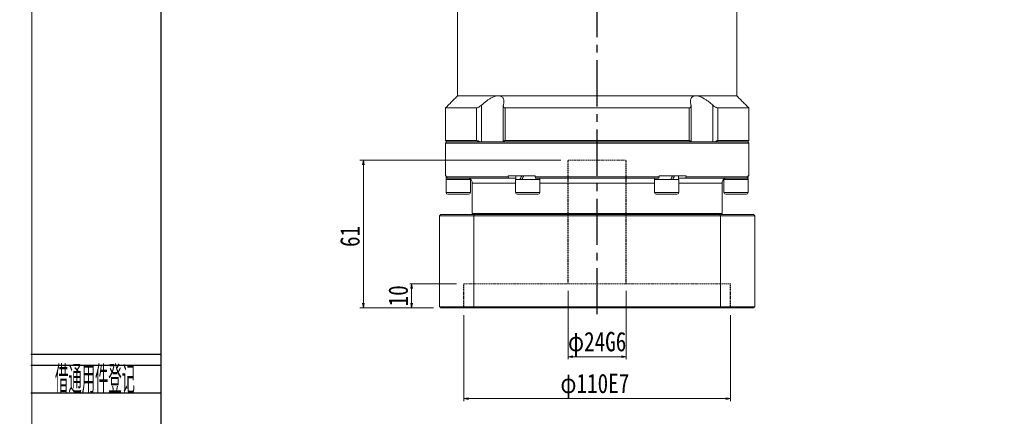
# Model space of a CAD drawing. Header units: millimetres. Extents: x -5 to 906, y 0 to 630.
# Tile 2 of 7: x -5 to 401, y 218 to 382. Entities that reach past the tile are written whole.
import ezdxf
from ezdxf.enums import TextEntityAlignment as Align

# ---------------------------------------------------------------- set-up
doc = ezdxf.new("R2010")
doc.units = ezdxf.units.MM
doc.linetypes.add('CENTER2', pattern=[28.575, 19.05, -3.175, 3.175, -3.175])
doc.linetypes.add('DASHED', pattern=[0.75, 0.5, -0.25])
for name, color, linetype in [('2细线层', 4, 'Continuous'), ('3中心线层', 1, 'CENTER2'), ('6文字层', 3, 'Continuous')]:
    doc.layers.add(name, color=color, linetype=linetype)
doc.layers.add('图框_外框线', color=7, linetype='Continuous', lineweight=18)
doc.styles.add('PC_TEXTSTYLE', font='ISOCP.SHX', dxfattribs={"width": 0.707, "bigfont": 'GBCBIG.SHX'})
doc.styles.add('宋体', font='SimSun.ttf', dxfattribs={"width": 0.8})
doc.dimstyles.new('A水平标注$0', dxfattribs={"dimtxt": 3.5, "dimasz": 2, "dimexe": 1.5, "dimexo": 3, "dimgap": 1.1, "dimtad": 1, "dimtoh": 1, "dimdec": 4, "dimdsep": 46, "dimtxsty": '宋体', "dimblk": 'OPEN', "dimcen": 3, "dimclrd": 3, "dimclre": 3, "dimclrt": 6, "dimadec": 0, "dimazin": 0, "dimtm": 1e-09, "dimtfac": 1, "dimtdec": 4, "dimtix": 1, "dimtmove": 0, "dimatfit": 3, "dimldrblk": 'OPEN', "dimfxl": 0, "dimlwd": 13, "dimlwe": 13, "dimarcsym": 0})
doc.dimstyles.new('D直径标注φ25', dxfattribs={"dimtxt": 3.5, "dimasz": 2, "dimexe": 1, "dimexo": 3, "dimtad": 1, "dimtoh": 1, "dimdec": 1, "dimdsep": 46, "dimtxsty": '宋体', "dimblk": 'OPEN', "dimcen": 3, "dimclrd": 3, "dimclre": 3, "dimclrt": 130, "dimadec": 0, "dimazin": 0, "dimtm": 1e-09, "dimtfac": 1, "dimtdec": 1, "dimtmove": 0, "dimatfit": 0, "dimldrblk": 'OPEN', "dimfxl": 0, "dimlwd": 13, "dimlwe": 13, "dimarcsym": 0})

# ---------------------------------------------------------------- blocks, each defined once
blk = doc.blocks.new('_Open')
at = {"color": 0, "linetype": 'ByBlock', "lineweight": -2}
for p, q in [((-1, 0.17), (0, 0)), ((-1, -0.17), (0, 0)), ((0, 0), (-1, 0))]:
    blk.add_line(p, q, dxfattribs=at)
blk = doc.blocks.new('*D36')
at = {"color": 3, "lineweight": 13, "transparency": 16777216}
for p, q in [((177.95, 259.85), (177.95, 224.46)), ((287.95, 259.85), (287.95, 224.46)), ((179.95, 225.46), (285.95, 225.46))]:
    blk.add_line(p, q, dxfattribs=at)
at = {"layer": 'Defpoints', "color": 0, "transparency": 16777216}
for p in [(177.95, 262.85), (287.95, 262.85), (287.95, 225.46)]:
    blk.add_point(p, dxfattribs=at)
at = {"color": 3, "lineweight": 13, "transparency": 16777216, "xscale": 2, "yscale": 2, "zscale": 2, "rotation": 180}
blk.add_blockref('_Open', (177.95, 225.46), dxfattribs=at)
at = {"color": 3, "lineweight": 13, "transparency": 16777216, "xscale": 2, "yscale": 2, "zscale": 2}
blk.add_blockref('_Open', (287.95, 225.46), dxfattribs=at)
at = {"color": 130, "transparency": 16777216, "insert": (232, 230.64), "char_height": 8, "attachment_point": 5, "style": '宋体'}
blk.add_mtext('φ110E7', dxfattribs=at)
blk = doc.blocks.new('*D37')
at = {"color": 3, "lineweight": 13, "transparency": 16777216}
for p, q in [((220.95, 269.85), (220.95, 241.71)), ((244.95, 269.85), (244.95, 241.71)), ((222.95, 242.71), (242.95, 242.71))]:
    blk.add_line(p, q, dxfattribs=at)
at = {"layer": 'Defpoints', "color": 0, "transparency": 16777216}
for p in [(220.95, 272.85), (244.95, 272.85), (244.95, 242.71)]:
    blk.add_point(p, dxfattribs=at)
at = {"color": 3, "lineweight": 13, "transparency": 16777216, "xscale": 2, "yscale": 2, "zscale": 2, "rotation": 180}
blk.add_blockref('_Open', (220.95, 242.71), dxfattribs=at)
at = {"color": 3, "lineweight": 13, "transparency": 16777216, "xscale": 2, "yscale": 2, "zscale": 2}
blk.add_blockref('_Open', (244.95, 242.71), dxfattribs=at)
at = {"color": 130, "transparency": 16777216, "insert": (232.95, 247.88), "char_height": 8, "attachment_point": 5, "style": '宋体'}
blk.add_mtext('φ24G6', dxfattribs=at)
blk = doc.blocks.new('*D38')
at = {"color": 3, "lineweight": 13, "transparency": 16777216}
for p, q in [((174.95, 272.85), (154.99, 272.85)), ((156.49, 270.85), (156.49, 264.85)), ((165.45, 262.85), (154.99, 262.85))]:
    blk.add_line(p, q, dxfattribs=at)
at = {"layer": 'Defpoints', "color": 0, "transparency": 16777216}
for p in [(177.95, 272.85), (156.49, 262.85), (168.45, 262.85)]:
    blk.add_point(p, dxfattribs=at)
at = {"color": 3, "lineweight": 13, "transparency": 16777216, "xscale": 2, "yscale": 2, "zscale": 2}
for p, rotation in [((156.49, 272.85), 90), ((156.49, 262.85), 270)]:
    blk.add_blockref('_Open', p, dxfattribs=dict(at, rotation=rotation))
at = {"color": 6, "transparency": 16777216, "insert": (150.99, 267.85), "char_height": 8, "attachment_point": 5, "rotation": 90, "style": '宋体', "bg_fill": 3, "box_fill_scale": 1.1, "bg_fill_color": 256, "bg_fill_true_color": 13158600, "bg_fill_transparency": 0}
blk.add_mtext('10', dxfattribs=at)
blk = doc.blocks.new('*D39')
at = {"color": 3, "lineweight": 13, "transparency": 16777216}
for p, q in [((217.95, 323.85), (135.09, 323.85)), ((136.59, 321.85), (136.59, 264.85)), ((165.45, 262.85), (135.09, 262.85))]:
    blk.add_line(p, q, dxfattribs=at)
at = {"layer": 'Defpoints', "color": 0, "transparency": 16777216}
for p in [(220.95, 323.85), (136.59, 262.85), (168.45, 262.85)]:
    blk.add_point(p, dxfattribs=at)
at = {"color": 3, "lineweight": 13, "transparency": 16777216, "xscale": 2, "yscale": 2, "zscale": 2}
for p, rotation in [((136.59, 323.85), 90), ((136.59, 262.85), 270)]:
    blk.add_blockref('_Open', p, dxfattribs=dict(at, rotation=rotation))
at = {"color": 6, "transparency": 16777216, "insert": (131.09, 292.35), "char_height": 8, "attachment_point": 5, "rotation": 90, "style": '宋体', "bg_fill": 3, "box_fill_scale": 1.1, "bg_fill_color": 256, "bg_fill_true_color": 13158600, "bg_fill_transparency": 0}
blk.add_mtext('61', dxfattribs=at)

msp = doc.modelspace()

# ---------------------------------------------------------------- linework, layer by layer
at = {"color": 7, "linetype": 'Continuous', "lineweight": 15}
for p, q in [((192.28789, 350.35462), (175.44653, 350.35462)), ((273.60517, 350.35462), (192.28789, 350.35462)), ((290.44653, 350.35462), (273.60517, 350.35462)), ((183.26253, 345.35462), (170.44653, 345.35462)), ((183.26253, 345.35462), (183.26253, 331.85462)), ((185.3013, 331.35462), (185.3013, 346.50199)), ((270.8642, 345.35462), (195.02886, 345.35462)), ((195.02886, 331.85462), (195.02886, 345.35462)), ((270.8642, 345.35462), (270.8642, 331.85462)), ((280.59177, 346.50199), (280.59177, 331.35462)), ((295.44653, 345.35462), (282.63054, 345.35462)), ((282.63054, 331.85462), (282.63054, 345.35462)), ((183.26253, 331.85462), (170.44653, 331.85462)), ((170.44653, 330.85462), (232.94653, 330.85462)), ((232.94653, 331.35462), (170.94653, 331.35462)), ((170.94653, 331.35462), (184.4839, 331.35462)), ((194.27647, 331.35462), (271.61659, 331.35462)), ((270.8642, 331.85462), (195.02886, 331.85462)), ((294.94653, 331.35462), (232.94653, 331.35462)), ((232.94653, 330.85462), (295.44653, 330.85462)), ((281.40916, 331.35462), (294.94653, 331.35462)), ((295.44653, 331.85462), (282.63054, 331.85462)), ((170.44653, 317.35462), (170.78042, 317.35462)), ((170.78042, 316.85462), (170.78042, 317.35462)), ((196.27615, 316.85462), (170.78042, 316.85462)), ((196.27615, 317.35462), (196.27615, 316.85462)), ((196.27615, 317.35462), (207.4508, 317.35462)), ((207.4508, 316.85462), (207.4508, 317.35462)), ((258.44226, 316.85462), (207.4508, 316.85462)), ((258.44226, 317.35462), (258.44226, 316.85462)), ((258.44226, 317.35462), (269.61692, 317.35462)), ((269.61692, 316.85462), (269.61692, 317.35462)), ((295.11265, 316.85462), (269.61692, 316.85462)), ((295.11265, 317.35462), (295.11265, 316.85462)), ((295.11265, 317.35462), (295.44653, 317.35462)), ((175.69653, 315.75462), (170.69653, 315.75462)), ((171.27408, 316.35462), (196.59836, 316.35462)), ((180.69653, 315.75462), (175.69653, 315.75462)), ((181.44653, 314.35462), (199.32153, 314.35462)), ((196.59836, 316.35462), (199.38153, 316.35462)), ((208.65166, 315.75462), (199.32153, 315.75462)), ((207.62225, 316.35462), (258.27081, 316.35462)), ((209.32153, 315.75462), (208.65166, 315.75462)), ((209.32153, 314.35462), (256.57153, 314.35462)), ((209.63329, 316.35462), (209.82153, 316.35462)), ((256.07153, 316.35462), (256.25978, 316.35462)), ((266.57153, 315.75462), (256.57153, 315.75462)), ((266.51153, 316.35462), (269.2947, 316.35462)), ((266.57153, 314.35462), (284.44653, 314.35462)), ((269.2947, 316.35462), (294.61898, 316.35462)), ((295.19653, 315.75462), (285.19653, 315.75462)), ((175.69653, 310.50462), (170.69653, 310.50462)), ((171.44653, 309.75462), (175.69653, 309.75462)), ((180.69653, 310.50462), (175.69653, 310.50462)), ((175.69653, 309.75462), (179.94653, 309.75462)), ((208.65166, 310.50462), (199.32153, 310.50462)), ((200.07153, 309.75462), (208.00214, 309.75462)), ((208.00214, 309.75462), (208.57153, 309.75462)), ((209.32153, 310.50462), (208.65166, 310.50462)), ((266.57153, 310.50462), (256.57153, 310.50462)), ((257.32153, 309.75462), (265.82153, 309.75462)), ((295.19653, 310.50462), (285.19653, 310.50462)), ((285.94653, 309.75462), (294.44653, 309.75462)), ((167.94653, 300.85462), (182.14053, 300.85462)), ((167.94653, 300.85462), (167.94653, 263.35462)), ((182.31305, 301.35462), (168.44653, 301.35462)), ((284.44653, 301.85462), (181.44653, 301.85462)), ((182.14053, 300.85462), (283.75254, 300.85462)), ((182.14053, 263.35462), (182.14053, 300.85462)), ((283.58002, 301.35462), (182.31305, 301.35462)), ((297.44653, 301.35462), (283.58002, 301.35462)), ((283.75254, 300.85462), (283.75254, 263.35462)), ((283.75254, 300.85462), (297.94653, 300.85462)), ((297.94653, 263.35462), (297.94653, 300.85462)), ((182.14053, 263.35462), (167.94653, 263.35462)), ((168.44653, 262.85462), (182.31305, 262.85462)), ((283.75254, 263.35462), (182.14053, 263.35462)), ((182.31305, 262.85462), (283.58002, 262.85462)), ((283.58002, 262.85462), (297.44653, 262.85462)), ((297.94653, 263.35462), (283.75254, 263.35462))]:
    msp.add_line(p, q, dxfattribs=at)
at = {"color": 6, "linetype": 'DASHED', "lineweight": 15}
for p, q in [((220.94653, 323.85462), (244.94653, 323.85462)), ((177.94653, 272.85462), (287.94653, 272.85462))]:
    msp.add_line(p, q, dxfattribs=at)
at = {"color": 7, "linetype": 'Continuous', "lineweight": 15}
for centre, radius, start, end in [((179.44653, 314.35462), 2, 0, 30.1681269), ((286.44653, 314.35462), 2, 149.8150812, 180), ((171.44653, 310.50462), 0.75, 180, 270), ((179.94653, 310.50462), 0.75, 270, 0), ((200.07153, 310.50462), 0.75, 180, 270), ((208.57153, 310.50462), 0.75, 270, 0), ((257.32153, 310.50462), 0.75, 180, 270), ((265.82153, 310.50462), 0.75, 270, 0), ((285.94653, 310.50462), 0.75, 180, 270), ((294.44653, 310.50462), 0.75, 270, 0)]:
    msp.add_arc(centre, radius, start, end, dxfattribs=at)
at = {"color": 7, "linetype": 'Continuous', "lineweight": 15, "extrusion": (0, 0, -1)}
for centre, major_axis, ratio, start_param, end_param in [((175.69653, 317.35462), (0, 8.55633), 0.577350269, 4.618754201, 4.71238898), ((175.69653, 315.75462), (0, 8.55633), 0.577350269, 4.71238898, 4.837645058), ((204.32153, 317.35462), (4.54557, 8.49348), 0.227735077, 4.403003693, 4.591107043), ((204.32153, 315.75462), (4.54557, 8.49348), 0.227735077, 4.591107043, 4.779210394), ((204.32153, 317.35462), (3.07332, 5.74255), 0.227735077, 4.452374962, 4.591107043), ((261.57153, 317.35462), (4.54557, 8.49348), 0.227735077, 1.44951439, 1.63761774), ((261.57153, 315.75462), (3.07332, 5.74255), 0.227735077, 1.310782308, 1.44951439), ((261.57153, 315.75462), (4.54557, 8.49348), 0.227735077, 1.261411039, 1.44951439), ((290.19653, 317.35462), (0, 8.55633), 0.577350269, 1.570796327, 1.758899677), ((290.19653, 315.75462), (0, 8.55633), 0.577350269, 1.477161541, 1.570796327)]:
    msp.add_ellipse(centre, major_axis=major_axis, ratio=ratio, start_param=start_param, end_param=end_param, dxfattribs=at)
at = {"color": 7, "linetype": 'Continuous', "lineweight": 15}
for points in [[(175.44653, 350.35462), (175.44653, 386.35462)], [(290.44653, 386.35462), (290.44653, 350.35462)], [(170.44653, 345.35462), (175.44653, 350.35462)], [(290.44653, 350.35462), (295.44653, 345.35462)], [(170.44653, 331.85462), (170.44653, 345.35462)], [(194.24223, 331.35462), (194.24223, 346.12452)], [(271.65084, 346.12483), (271.65084, 331.35462)], [(295.44653, 345.35462), (295.44653, 331.85462)], [(170.94653, 331.35462), (170.44653, 331.85462)], [(170.44653, 330.85462), (170.94653, 331.35462)], [(170.44653, 317.35462), (170.44653, 330.85462)], [(295.44653, 331.85462), (294.94653, 331.35462)], [(294.94653, 331.35462), (295.44653, 330.85462)], [(295.44653, 330.85462), (295.44653, 317.35462)], [(170.78042, 316.85462), (171.27408, 316.35462)], [(196.59836, 316.35462), (196.27615, 316.85462)], [(199.38153, 315.75462), (199.38153, 317.35462)], [(207.4508, 316.85462), (207.62225, 316.35462)], [(258.27081, 316.35462), (258.44226, 316.85462)], [(266.51153, 317.35462), (266.51153, 315.75462)], [(269.61692, 316.85462), (269.2947, 316.35462)], [(294.61898, 316.35462), (295.11265, 316.85462)], [(170.69653, 310.50462), (170.69653, 315.75462)], [(180.63653, 315.97968), (180.63653, 315.75462)], [(180.69653, 315.75462), (180.69653, 310.50462)], [(181.44653, 301.85462), (181.44653, 314.35462)], [(199.32153, 310.50462), (199.32153, 315.75462)], [(209.26153, 316.35462), (209.26153, 315.75462)], [(209.32153, 315.75462), (209.32153, 310.50462)], [(256.57153, 310.50462), (256.57153, 315.75462)], [(256.63153, 315.75462), (256.63153, 316.35462)], [(266.57153, 315.75462), (266.57153, 310.50462)], [(284.44653, 314.35462), (284.44653, 301.85462)], [(285.19653, 310.50462), (285.19653, 315.75462)], [(285.25653, 315.75462), (285.25653, 315.94702)], [(295.19653, 315.75462), (295.19653, 310.50462)], [(167.94653, 300.85462), (168.44653, 301.35462)], [(181.94653, 301.35462), (181.44653, 301.85462)], [(182.31305, 301.35462), (182.14053, 300.85462)], [(283.75254, 300.85462), (283.58002, 301.35462)], [(284.44653, 301.85462), (283.94653, 301.35462)], [(297.44653, 301.35462), (297.94653, 300.85462)], [(168.44653, 262.85462), (167.94653, 263.35462)], [(182.14053, 263.35462), (182.31305, 262.85462)], [(283.58002, 262.85462), (283.75254, 263.35462)], [(297.94653, 263.35462), (297.44653, 262.85462)]]:
    msp.add_open_spline(points, degree=1, dxfattribs=at)
for points, knots in [([(192.28789, 350.35462), (191.88637, 350.31626), (191.05522, 350.23685), (189.72299, 349.68283), (188.49777, 348.99463), (187.00968, 347.99285), (185.99026, 347.10323), (185.3013, 346.50199)], [0, 0, 0, 0, 1.493533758, 3.091577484, 4.322036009, 5.554470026, 8.123989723, 8.123989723, 8.123989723, 8.123989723]), ([(194.29325, 346.50199), (194.34473, 346.73525), (194.44811, 347.20362), (194.50295, 347.92314), (194.44714, 348.65137), (194.23534, 349.2878), (193.89101, 349.77815), (193.47261, 350.10042), (192.96402, 350.29613), (192.55815, 350.35209), (192.31998, 350.35432), (192.28789, 350.35462)], [0, 0, 0, 0, 0.626246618, 1.257495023, 2.032414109, 2.823629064, 3.42820033, 4.048095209, 4.555440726, 5.077036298, 5.158257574, 5.158257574, 5.158257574, 5.158257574]), ([(273.60517, 350.35462), (273.42436, 350.34546), (273.05815, 350.32691), (272.58922, 350.17659), (272.18778, 349.93736), (271.81726, 349.55451), (271.53411, 348.99753), (271.39495, 348.25151), (271.40684, 347.41381), (271.53516, 346.8075), (271.59981, 346.50199)], [0, 0, 0, 0, 0.468845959, 0.949596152, 1.451964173, 1.965089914, 2.734777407, 3.526210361, 4.335728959, 5.157885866, 5.157885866, 5.157885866, 5.157885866]), ([(280.59177, 346.50199), (280.06507, 346.96696), (279.21348, 347.71874), (277.92375, 348.65074), (276.89508, 349.29042), (275.9282, 349.77946), (274.86014, 350.19731), (274.07991, 350.35021), (273.63764, 350.35432), (273.60517, 350.35462)], [0, 0, 0, 0, 1.980910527, 3.202878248, 4.450542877, 5.416537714, 6.381330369, 7.998144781, 8.126222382, 8.126222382, 8.126222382, 8.126222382]), ([(185.3013, 346.50199), (185.04264, 346.28048), (184.61583, 345.91495), (183.98905, 345.55158), (183.55312, 345.37995), (183.34835, 345.3621), (183.26253, 345.35462)], [0, 0, 0, 0, 0.923658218, 1.524159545, 2.020218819, 2.378137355, 2.378137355, 2.378137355, 2.378137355]), ([(195.02886, 345.35462), (194.96062, 345.35793), (194.82177, 345.36466), (194.64906, 345.41791), (194.50558, 345.49921), (194.3822, 345.61874), (194.2894, 345.78353), (194.24071, 345.99716), (194.23835, 346.23797), (194.27484, 346.41347), (194.29325, 346.50199)], [0, 0, 0, 0, 0.165195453, 0.336098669, 0.501143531, 0.67031152, 0.899665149, 1.135559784, 1.381616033, 1.632058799, 1.632058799, 1.632058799, 1.632058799]), ([(271.59981, 346.50199), (271.62157, 346.39179), (271.66571, 346.16822), (271.63976, 345.90104), (271.56087, 345.69535), (271.45618, 345.55697), (271.3184, 345.45365), (271.17162, 345.39298), (271.01781, 345.36013), (270.91571, 345.35647), (270.8642, 345.35462)], [0, 0, 0, 0, 0.312581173, 0.634124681, 0.837734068, 1.046108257, 1.214079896, 1.386575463, 1.508153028, 1.631948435, 1.631948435, 1.631948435, 1.631948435]), ([(282.63054, 345.35462), (282.50987, 345.3686), (282.26906, 345.39651), (281.76285, 345.62403), (281.17928, 345.99148), (280.79188, 346.32811), (280.59177, 346.50199)], [0, 0, 0, 0, 0.48914015, 0.976123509, 1.653805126, 2.377879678, 2.377879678, 2.377879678, 2.377879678]), ([(183.26253, 331.85462), (183.38307, 331.84046), (183.62362, 331.81219), (184.06223, 331.61848), (184.34701, 331.44028), (184.4839, 331.35462)], [0, 0, 0, 0, 0.457440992, 0.912864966, 1.334419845, 1.334419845, 1.334419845, 1.334419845]), ([(194.27647, 331.35462), (194.32484, 331.4654), (194.41376, 331.66907), (194.70007, 331.8304), (194.93319, 331.84757), (195.02886, 331.85462)], [0, 0, 0, 0, 0.4023771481, 0.7397651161, 0.974629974, 0.974629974, 0.974629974, 0.974629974]), ([(270.8642, 331.85462), (270.99803, 331.84046), (271.2651, 331.81219), (271.51037, 331.61848), (271.58211, 331.44028), (271.61659, 331.35462)], [0, 0, 0, 0, 0.33430891, 0.6671437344, 0.9752262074, 0.9752262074, 0.9752262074, 0.9752262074]), ([(281.40916, 331.35462), (281.58914, 331.4654), (281.92002, 331.66907), (282.34815, 331.8304), (282.54836, 331.84757), (282.63054, 331.85462)], [0, 0, 0, 0, 0.551089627, 1.013171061, 1.334838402, 1.334838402, 1.334838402, 1.334838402]), ([(181.1763, 315.36144), (181.17361, 315.36927), (181.16482, 315.3948), (180.79368, 315.95448), (180.18642, 316.30782), (179.72156, 316.34417), (179.58791, 316.35462)], [0, 0, 0, 0, 0.326549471, 1.065534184, 1.708406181, 1.967821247, 1.967821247, 1.967821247, 1.967821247]), ([(209.26153, 316.21349), (209.29739, 316.23425), (209.46209, 316.32958), (209.55814, 316.34363), (209.63329, 316.35462)], [0, 0, 0, 0, 0.0872534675, 0.4007646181, 0.4007646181, 0.4007646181, 0.4007646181]), ([(256.25978, 316.35462), (256.34577, 316.34287), (256.43493, 316.33069), (256.62479, 316.22178), (256.63153, 316.21791)], [0, 0, 0, 0, 0.3845346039, 0.3986983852, 0.3986983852, 0.3986983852, 0.3986983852]), ([(286.30516, 316.35462), (286.12111, 316.33563), (285.57683, 316.27949), (285.0873, 315.89079), (284.80403, 315.53139), (284.68755, 315.30659), (284.71079, 315.35023), (284.71677, 315.36145)], [0, 0, 0, 0, 0.371254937, 1.097915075, 1.483628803, 1.880459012, 2.017902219, 2.017902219, 2.017902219, 2.017902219])]:
    msp.add_open_spline(points, degree=3, knots=knots, dxfattribs=at)
at = {"layer": '2细线层'}
for p, q in [((-0.48367, 243.8503), (53.0509, 243.8503)), ((-0.48367, 239.27696), (53.0509, 239.27696)), ((-0.48367, 227.84363), (53.0509, 227.84363))]:
    msp.add_line(p, q, dxfattribs=at)
at = {"layer": '3中心线层'}
msp.add_line((232.94653, 260.23793), (232.94653, 395.85462), dxfattribs=at)
at = {"layer": '3中心线层', "color": 6, "linetype": 'DASHED'}
for p, q in [((220.94653, 272.85462), (220.94653, 323.85462)), ((244.94653, 272.85462), (244.94653, 323.85462)), ((177.94653, 262.85462), (177.94653, 272.85462)), ((287.94653, 262.85462), (287.94653, 272.85462))]:
    msp.add_line(p, q, dxfattribs=at)
at = {"layer": '图框_外框线', "color": 3}
msp.add_lwpolyline([(0, 0), (891.25509, 0), (891.25509, 630.24467), (0, 630.24467)], close=True, dxfattribs=at)
at = {"layer": '图框_外框线', "color": 3, "lineweight": 25}
msp.add_lwpolyline([(53.0509, 10.61018), (880.64491, 10.61018), (880.64491, 619.63449), (53.0509, 619.63449)], close=True, dxfattribs=at)

# ---------------------------------------------------------------- texts
at = {"layer": '6文字层', "color": 3, "style": 'PC_TEXTSTYLE', "width": 0.667}
msp.add_text('借通用件登记', height=11.433339, dxfattribs=at).set_placement((25.99331, 233.86347), align=Align.MIDDLE)

# ---------------------------------------------------------------- dimensions: what is measured, and where the dimension line sits
for base, p1, p2, text, picture, middle in [((244.94653, 242.70617), (220.94653, 272.85462), (244.94653, 272.85462), 'φ<>G6', '*D37', (232.94653, 242.70617)), ((287.94653, 225.45978), (177.94653, 262.85462), (287.94653, 262.85462), 'φ<>E7', '*D36', (232.00222, 225.45978))]:
    dim = msp.add_linear_dim(base=base, p1=p1, p2=p2, text=text, dimstyle='D直径标注φ25', override={"dimtxt": 8, "dimgap": 1, "dimtad": 1, "dimdec": 1, "dimlfac": 1, "dimpost": '<>', "dimse1": 0, "dimse2": 0, "dimsd1": 0, "dimsd2": 0, "dimtofl": 1, "dimtvp": 0.1, "dimtfill": 0})
    dim.commit()
    dim.dimension.update_dxf_attribs({"geometry": picture, "text_midpoint": middle, "dimtype": 160})

# ---------------------------------------------------------------- next in the draw order: dimensions: what is measured, and where the dimension line sits
dim = msp.add_linear_dim(base=(156.49059, 262.85462), p1=(177.94653, 272.85462), p2=(168.44653, 262.85462), angle=90, dimstyle='A水平标注$0', override={"dimtxt": 8, "dimgap": 1.5, "dimblk": 'Open', "dimtfill": 1, "dimtfillclr": 256})
dim.commit()
dim.dimension.update_dxf_attribs({"geometry": '*D38', "text_midpoint": (156.49059, 267.85462), "dimtype": 160})

# ---------------------------------------------------------------- next in the draw order: dimensions: what is measured, and where the dimension line sits
dim = msp.add_linear_dim(base=(136.59127, 262.85462), p1=(220.94653, 323.85462), p2=(168.44653, 262.85462), angle=90, dimstyle='A水平标注$0', override={"dimtxt": 8, "dimgap": 1.5, "dimblk": 'Open', "dimtfill": 1, "dimtfillclr": 256})
dim.commit()
dim.dimension.update_dxf_attribs({"geometry": '*D39', "text_midpoint": (136.59127, 292.35462), "dimtype": 160})

doc.saveas('drawing.dxf')
